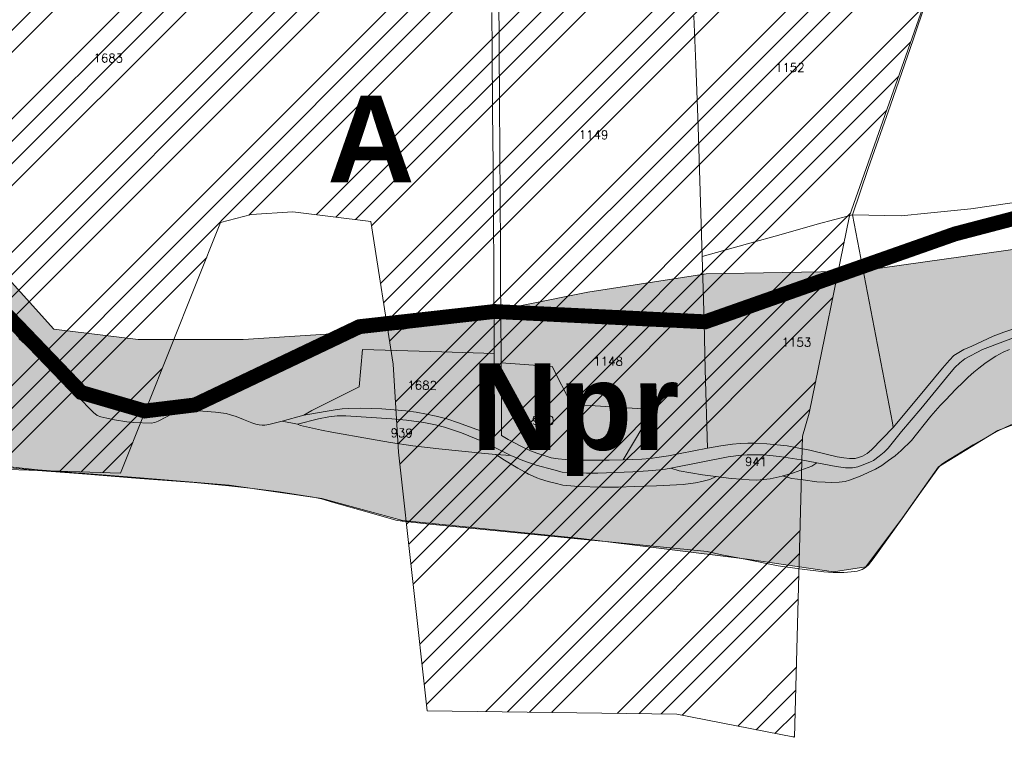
# Model space of a CAD drawing. Header units: metres. Extents: x 578835 to 593571, y 248557 to 255108.
# Tile 50 of 251: x 582395 to 582793, y 248723 to 249013. Entities that reach past the tile are written whole.
import ezdxf

# ---------------------------------------------------------------- set-up
doc = ezdxf.new("R2010")
doc.units = ezdxf.units.M
doc.linetypes.add('CACHEX2', pattern=[0.75, 0.5, -0.25])
doc.linetypes.add('SOLID_LINE', pattern=[0])
for name, color, linetype, lineweight in [('Cad-HYDROGRAPHI_COURS_D_EAU28', 5, 'SOLID_LINE', 0), ('Cad-PARCELLAIRE_PARCELLE1', 250, 'SOLID_LINE', 0), ('Cad-RESEAU_ROUT_LIMITE_DE_VOIE_P23', 8, 'SOLID_LINE', 0), ('Cad-TOPONYMIE_NUMERO_DE_PARCELL182', 250, 'SOLID_LINE', 0), ('PLU', 7, 'CACHEX2', 5), ('PPRI global - contour', 152, 'Continuous', 5), ('PPRI global - hachures', 152, 'Continuous', 5), ('PPRIF - contour', 10, 'Continuous', 9)]:
    doc.layers.add(name, color=color, linetype=linetype, lineweight=lineweight)
doc.layers.add('PLU nom', color=7, linetype='Continuous')
doc.styles.get("Standard").update_dxf_attribs({"font": 'arialbd_0.ttf', "height": 50})
doc.styles.add('TEXTSTYLE_45_11', font='txt.shx', dxfattribs={"oblique": 50})

msp = doc.modelspace()

# ---------------------------------------------------------------- hatches: boundary and pattern name
at = {"layer": 'PPRI global - hachures', "ltscale": 0.4}
h = msp.add_hatch(dxfattribs=at)
h.set_pattern_fill('ANSI36', color=256, scale=2, style=0)
h.paths.add_polyline_path([(582226.48, 249330.93), (582240.31, 249335.18), (582271.16, 249205.47), (582295.62, 249110.84), (582307.32, 249042.79), (582332.85, 248993.88), (582367.95, 248932.21), (582408.37, 248887.56), (582442.41, 248883.31), (582484.96, 248883.31), (582549.84, 248887.56), (582624.3, 248902.44), (582672.16, 248909.89), (582733.86, 248910.95), (582801.93, 248920.52), (582863.62, 248941.78), (582906.17, 248968.36), (582983.82, 249036.41), (583026.37, 249086.38), (583052.96, 249111.9), (583068.91, 249136.36), (583110.57, 249166.24), (583157.38, 249180.06), (583178.65, 249202.39), (583219.07, 249254.49), (583244.6, 249284.26), (583286.08, 249317.22), (583320.12, 249352.31), (583341.39, 249383.14), (583394.58, 249327.85), (583260.55, 249216.21), (583242.47, 249213.02), (583236.09, 249206.65), (583236.09, 249198.14), (583197.8, 249158.8), (583191.41, 249146.04), (583190.35, 249130.09), (583092.49, 249077.99), (583057.39, 249045.03), (583025.48, 249017.39), (583009.53, 248992.94), (582997.66, 248979.77), (582976.39, 248969.14), (582966.81, 248963.83), (582966.81, 248953.19), (582980.64, 248925.55), (582987.02, 248901.1), (582986.21, 248893.03), (582976.2, 248880.84), (582962.04, 248866.06), (582941.46, 248866.29), (582884.95, 248868.83), (582853.7, 248867.43), (582826.13, 248860.22), (582790.01, 248846.54), (582766.07, 248831.9), (582751.46, 248811.27), (582736.63, 248791.46), (582723.53, 248789.48), (582688.61, 248794.66), (582621.52, 248802.93), (582549.31, 248810.21), (582516.67, 248819.16), (582479.25, 248824.54), (582443.22, 248827.45), (582401.96, 248830.71), (582365.44, 248834.62), (582338.73, 248841.31), (582334.77, 248855.08), (582334.7, 248861.95), (582338.55, 248879.8), (582329.72, 248899.69), (582310, 248930.15), (582275.34, 248998.73), (582253.91, 249033.96), (582244.46, 249051.11), (582241.37, 249061.64), (582245.06, 249090.18), (582241.37, 249140.98), (582229.44, 249222.96), (582211.27, 249310.47), (582206.83, 249329.49)])
at = {"layer": 'PPRIF - contour', "lineweight": 15}
h = msp.add_hatch(dxfattribs=at)
h.set_pattern_fill('ANSI34', color=30, scale=2, style=0)
h.paths.add_polyline_path([(583168.56, 249236.59), (583178.02, 249273.37), (583184.15, 249314.36), (583186.86, 249348.54), (583183.82, 249412.65), (583188.31, 249497.75), (583209.56, 249638.59), (583209.57, 249654.16), (583202.87, 249764.69), (583181.22, 249772.54), (583212.18, 249841.81), (583235.33, 249974.64), (583193.51, 249985.09), (583186.04, 250045.54), (583188.28, 250067.18), (583195.8, 250078.07), (583245.78, 250078.37), (583251.01, 250132.85), (583194.25, 250138.82), (583209.94, 250168.32), (583209.19, 250188.47), (583208.21, 250203.8), (583217.43, 250267.61), (583213.64, 250277.41), (583256.98, 250284.74), (583262.34, 250350.34), (583266.18, 250436.39), (583274.5, 250436.7), (583214.43, 250499.33), (583184.56, 250537.39), (583218.91, 250547.09), (583241.07, 250552.07), (583269.68, 250547.09), (583271.18, 250569.48), (583274.91, 250580.67), (583286.48, 250597.77), (583293.66, 250716.62), (583278.73, 250731.44), (583193.67, 250750.25), (583156.78, 250759.28), (583135.71, 250831.5), (583141.39, 250856.49), (583145.69, 250864.01), (583161.1, 250891.6), (583169.34, 250905.21), (583172.57, 250920.26), (583171.49, 250936.38), (583169.31, 250950.6), (583181.85, 251003.26), (583206.95, 251084.03), (583216.62, 251114.12), (583232.39, 251161.77), (583245.29, 251209.41), (583234.54, 251210.94), (583234.1, 251288.09), (583244.66, 251288.39), (583237.9, 251328.73), (583229.54, 251356.01), (583200.13, 251357.42), (583190.46, 251371.39), (583189.74, 251379.63), (583190.1, 251406.14), (583244.22, 251415.82), (583256.04, 251419.04), (583270.74, 251430.86), (583295.47, 251440.89), (583325.21, 251451.64), (583340.94, 251464.43), (583366, 251457.91), (583398.59, 251444.88), (583422.15, 251436.37), (583417.63, 251462.92), (583418.14, 251495.99), (583409.11, 251546.1), (583400.09, 251585.18), (583359.99, 251579.17), (583344.95, 251609.23), (583333.92, 251624.76), (583325.9, 251633.28), (583319.39, 251648.31), (583296.33, 251649.31), (583292.32, 251666.85), (583282.01, 251764.42), (583240.65, 251790.03), (583212.78, 251805.76), (583221.32, 251831.82), (583251.44, 251830.48), (583273.02, 251828.23), (583262.67, 251903.93), (583199.69, 251895.44), (583192.95, 251945.32), (583256.33, 251954.31), (583243.74, 252050.47), (583214.52, 252068.27), (583208.68, 252073.66), (583201.93, 252137.92), (583178.11, 252135.22), (583183.95, 252176.12), (583226.69, 252181.65), (583216.8, 252253.1), (583210.96, 252307.92), (583193.36, 252422.33), (583178.97, 252519.84), (583167.73, 252607.66), (583178.52, 252614.4), (583188.29, 252625.39), (583184.93, 252642.05), (583192.13, 252639.75), (583210.89, 252641.9), (583205.05, 252676.95), (583200.1, 252708.47), (583205.05, 252708.02), (583194.96, 252797.38), (583191.02, 252799.28), (583173.51, 252800.6), (583168.08, 252797.59), (583165.67, 252793.82), (583165.69, 252787.69), (583073.05, 252815.41), (583065.66, 252814.13), (583065.94, 252812.7), (583046.85, 252808.33), (583047.04, 252816.04), (582997.15, 252812.42), (582995.86, 252782.45), (582980.16, 252787.72), (582949.89, 252804.92), (582947.27, 252800.69), (582935.19, 252777.61), (582924.38, 252768.8), (582917.32, 252760.63), (582910.91, 252748.5), (582903.76, 252736.42), (582880, 252724.86), (582817.58, 252706.15), (582782.59, 252696.37), (582747.69, 252696.56), (582653.19, 252726.32), (582583.51, 252736.7), (582547.53, 252745.89), (582391.95, 252693.83), (582342.71, 252696.56), (582258, 252701.11), (582228.89, 252730.03), (582194.3, 252754.65), (582137.15, 252749.12), (582028.37, 252701.22), (581997.03, 252701.83), (581923.09, 252643.99), (581895.44, 252653.82), (581782.97, 252699.88), (581749.17, 252724.45), (581694.48, 252730.59), (581626.87, 252779.73), (581623.69, 252832.13), (581568.99, 252867.14), (581549.94, 252902.76), (581520.9, 252875.84), (581488.95, 252861.1), (581415.1, 252871.66), (581333.97, 252861.22), (581285.87, 252845.9), (581226.26, 252859.41), (581213.27, 252848.96), (581176.79, 252829.19), (581135.62, 252832.26), (581093.83, 252851.3), (581026.18, 252865.71), (580894.22, 252859.98), (580764.18, 252821.75), (580666.25, 252837.89), (580606.97, 252807.31), (580553.37, 252825.96), (580518.38, 252831.19), (580426.24, 252844.58), (580314.78, 252864.48), (580232.54, 252861.61), (580193.34, 252877.86), (579737.68, 252731.06), (579339.29, 252594.91), (579467.34, 252529.95), (579492.26, 252526.53), (579537.88, 252506.87), (579628.29, 252501.98), (579673.34, 252488.27), (579756.55, 252421.24), (579801.62, 252412.32), (579849.52, 252376.66), (579890.09, 252373.24), (579954.11, 252362.98), (580003.08, 252331.22), (580020.69, 252319.86), (580037.79, 252307.65), (580048.55, 252295.44), (580067.12, 252269.55), (580095.49, 252178.46), (580127.66, 252086.63), (580157.22, 252011.67), (580209.32, 251928.46), (580208.41, 251858.24), (580196.24, 251818.11), (580206.29, 251790.3), (580227.07, 251716.54), (580274.53, 251673.98), (580324.82, 251599.61), (580345.2, 251567.99), (580352.27, 251548.44), (580380.56, 251474.57), (580498.13, 251465.11), (580632.34, 251425.65), (580688.87, 251403.81), (580903, 251328.66), (581057.22, 251304.45), (581128.89, 251277.45), (581306.24, 251176.53), (581363.6, 251156.15), (581418.4, 251079.72), (581465.72, 250967.17), (581546.02, 250830.88), (581604.72, 250760.44), (581621.29, 250710.76), (581635.31, 250677.64), (581677.37, 250643.25), (581761.5, 250538.8), (581878.03, 250481.58), (581978.36, 250416.05), (582083.64, 250336.15), (582132.06, 250252.96), (582193.12, 250147.32), (582211.34, 250118.18), (582217.79, 250080.35), (582244.22, 249930.09), (582252.92, 249788.8), (582279.87, 249720.73), (582264.14, 249693.23), (582229.1, 249576.98), (582243.69, 249504.21), (582236.53, 249458.37), (582233.12, 249417.21), (582207.89, 249404.14), (582210.7, 249314.66), (582282.52, 249136.36), (582365.79, 249069.63), (582329.51, 248868.66), (582370.33, 248802.93), (582389.99, 248830.88), (582435.35, 248829.37), (582475.81, 248930.64), (582488.18, 248933.83), (582505.04, 248934.94), (582536.56, 248931.03), (582545.58, 248873.46), (582547.73, 248837.81), (582559.27, 248733.3), (582660.26, 248731.96), (582707.75, 248722.61), (582711.09, 248844.25), (582713.77, 248853.61), (582730.11, 248933.31), (582770.57, 249048.63), (582781.22, 249070.77), (582782.86, 249074.05), (582786.69, 249073.51), (582794.34, 249066.4), (582795.98, 249060.39), (582802, 249037.44), (582837.54, 249029.24), (582847.92, 249019.4), (582859.41, 249022.68), (582870.89, 249021.59), (582882.91, 249029.79), (582897.68, 249024.87), (582894.41, 249004.61), (582898.78, 248991.5), (582903.16, 248984.94), (582914.71, 248986.01), (582980.86, 249040.12), (583036.72, 249107.47), (583089.79, 249152.85), (583096.96, 249144.66), (583169.29, 249123.72), (583150.9, 249178.85), (583158.77, 249200.15)])

# ---------------------------------------------------------------- linework, layer by layer
at = {"layer": 'Cad-HYDROGRAPHI_COURS_D_EAU28'}
for points in [[(582800.46, 248889.05), (582792.43, 248886.37), (582788.12, 248884.67), (582779.55, 248880.73), (582776.29, 248879.34), (582774.23, 248878.17), (582772.28, 248876.88), (582770.45, 248875.06), (582767.67, 248871.82), (582757.93, 248860.09), (582747.73, 248847.86), (582738.92, 248838.77), (582737.15, 248837.29), (582735.34, 248836.24), (582733.66, 248835.66), (582732.28, 248835.32), (582730.07, 248835.25), (582727.73, 248835.5), (582725.05, 248835.95), (582721.19, 248836.85), (582713.95, 248838.59), (582708.83, 248839.62), (582704.81, 248840.39), (582696.66, 248841.16), (582691.85, 248841.54), (582688.89, 248841.51), (582685.84, 248841.38), (582682.74, 248841.01), (582678.01, 248840.39), (582672.64, 248839.5), (582661.62, 248837.24), (582656.83, 248836.29), (582653.16, 248835.76), (582649.48, 248835.33), (582646.13, 248835.06), (582638.49, 248834.75), (582632.88, 248834.63), (582626.87, 248834.57), (582622.33, 248834.64), (582618.37, 248834.64), (582615.06, 248834.81), (582612.31, 248835.14), (582609.47, 248835.57), (582606.59, 248836.45), (582603.63, 248837.43), (582601.15, 248838.44), (582596.85, 248840.43), (582592.11, 248842.94), (582589.42, 248844.6), (582589.33, 248858.53), (582589.2, 248873.9), (582589.09, 248894.07), (582589.01, 248905.99), (582588.98, 248921.26), (582588.84, 248939.75), (582588.7, 248960.25), (582588.53, 248978.07), (582588.44, 249003.03), (582588.29, 249021.53)], [(582585.49, 249015.49), (582585.59, 249000.45), (582585.64, 248992.99), (582585.69, 248983.4), (582585.78, 248975.39), (582585.99, 248954.12), (582586.14, 248932.5), (582586.23, 248911.55), (582586.42, 248877.68), (582586.52, 248844.69), (582578.98, 248847.19), (582572, 248849.73), (582567.26, 248851.24), (582562.88, 248852.42), (582559.01, 248853.22), (582554.83, 248853.99), (582550.65, 248854.53), (582545.93, 248854.92), (582540.93, 248855.39), (582536.89, 248855.5), (582532.18, 248855.56), (582527.4, 248855.49), (582524.94, 248855.29), (582522.09, 248854.94), (582518.11, 248854.27), (582512.74, 248853.27), (582509.49, 248852.78), (582500.7, 248850.37), (582500.7, 248850.37), (582500.7, 248850.37), (582506.82, 248849.21), (582515.39, 248851.26), (582519.52, 248852.16), (582522.87, 248852.55), (582526.41, 248852.52), (582545.07, 248851.27), (582550.89, 248850.76), (582557.9, 248849.79), (582562.67, 248848.84), (582566.3, 248847.92), (582573.24, 248845.71), (582581.45, 248842.27), (582584.54, 248840.86), (582593.14, 248836.45), (582598.01, 248834.51), (582603.36, 248832.61), (582610.54, 248830.65), (582613.9, 248829.81), (582616.4, 248829.58), (582618.89, 248829.45), (582623.68, 248829.4), (582628.37, 248829.34), (582642.44, 248829.85), (582648.59, 248830.24), (582653.33, 248830.76), (582655.63, 248830.94), (582657.81, 248831.35), (582670.71, 248833.98), (582681.02, 248835.96), (582686.24, 248836.62), (582688.62, 248836.7), (582691.34, 248836.82), (582695.22, 248836.8), (582701.78, 248836.13), (582710.56, 248834.74), (582716.85, 248833.48), (582724.64, 248832.01), (582728.48, 248831.44), (582731.28, 248831.57), (582733.38, 248831.96), (582735.63, 248832.7), (582738.59, 248833.96), (582739.7, 248834.49), (582742.02, 248836.25), (582744.03, 248837.86), (582745.63, 248839.44), (582751.09, 248846.15), (582758.82, 248855.37), (582770.42, 248869.49), (582772.68, 248872.01), (582774.59, 248873.95), (582776.68, 248875.59), (582783.88, 248879.3), (582792.03, 248882.44), (582801.7, 248886.03)], [(582801.7, 248886.03), (582792.03, 248882.44), (582783.88, 248879.3), (582776.68, 248875.59), (582774.59, 248873.95), (582772.68, 248872.01), (582770.42, 248869.49), (582758.82, 248855.37), (582751.09, 248846.15), (582745.63, 248839.44), (582744.03, 248837.86), (582742.02, 248836.25), (582739.7, 248834.49), (582738.59, 248833.96), (582735.63, 248832.7), (582733.38, 248831.96), (582731.28, 248831.57), (582728.48, 248831.44), (582724.64, 248832.01), (582716.85, 248833.48), (582714.81, 248832.19), (582707.45, 248829.46), (582702.86, 248828.19), (582698.01, 248827.01), (582695.3, 248826.78), (582692.44, 248826.55), (582689.55, 248826.64), (582686.39, 248826.93), (582682.15, 248827.25), (582676.07, 248827.96), (582670.66, 248828.63), (582661.21, 248830.29), (582657.81, 248831.35), (582655.63, 248830.94), (582653.33, 248830.76), (582648.59, 248830.24), (582642.44, 248829.85), (582628.37, 248829.34), (582623.68, 248829.4), (582618.89, 248829.45), (582616.4, 248829.58), (582613.9, 248829.81), (582610.54, 248830.65), (582603.36, 248832.61), (582598.01, 248834.51), (582593.14, 248836.45), (582587.08, 248836.94), (582582.6, 248837.35), (582563.97, 248839.25), (582553.48, 248840.38), (582544.55, 248841.76), (582536.02, 248843.17), (582520.7, 248845.9), (582516.59, 248846.79), (582508.1, 248848.65), (582506.82, 248849.21), (582500.7, 248850.37), (582500.7, 248850.37), (582500.7, 248850.37), (582495.29, 248849.03), (582493.74, 248848.79), (582492.58, 248848.8), (582491.34, 248848.93), (582490, 248849.15), (582488.39, 248849.68), (582485.06, 248851.08), (582482.15, 248852.29), (582479.86, 248852.98), (582478.01, 248853.5), (582475.92, 248853.77), (582473.68, 248854.03), (582468.61, 248854.39), (582461.14, 248855.1), (582458.22, 248854.41), (582453.87, 248852.16), (582450.55, 248850.43), (582449.2, 248849.87), (582447.66, 248849.52), (582440.54, 248849.82), (582437.88, 248850.16), (582432.86, 248850.96), (582429.84, 248851.6), (582427.41, 248852.07), (582425.96, 248852.62), (582424.38, 248853.83), (582417.87, 248860.65), (582411.17, 248867.89), (582408.18, 248871.09), (582406.21, 248872.94), (582400.49, 248878.26), (582394.26, 248883.76)], [(582387.87, 248831.73), (582401.83, 248830.44), (582418.34, 248829.24), (582443.09, 248827.18), (582465.16, 248825.57), (582479.12, 248824.28), (582487.61, 248823.31), (582499.45, 248821.84), (582513.16, 248819.64), (582516.59, 248818.92), (582521.49, 248817.55), (582535.86, 248813.39), (582546.67, 248810.39), (582549.18, 248809.93), (582559.07, 248808.86), (582582.12, 248806.54), (582601.24, 248804.68), (582621.44, 248802.68), (582636.91, 248801.18), (582652.13, 248799.67), (582672.49, 248797.68), (582678.38, 248796.39), (582688.52, 248794.45), (582701.18, 248791.93), (582709.78, 248790.64), (582719.69, 248789.47), (582723.42, 248789.22), (582727.71, 248789.24), (582730.74, 248789.49), (582733.19, 248789.81), (582735.2, 248790.42), (582736.53, 248791.2), (582737.76, 248792.31), (582739.63, 248794.69), (582751.38, 248811.05), (582758.53, 248821.13), (582765.99, 248831.66), (582767.28, 248832.89), (582768.62, 248833.78), (582780.07, 248840.86), (582789.92, 248846.26), (582795.55, 248849.07)]]:
    msp.add_lwpolyline(points, dxfattribs=at)
at = {"layer": 'Cad-PARCELLAIRE_PARCELLE1'}
for points in [[(582795.95, 249064.9), (582790.84, 249069.83), (582787.58, 249072.45), (582786.53, 249073.04), (582785.37, 249073.17), (582783.67, 249072.8), (582780.42, 249071.3), (582779.39, 249070.66), (582778.56, 249069.81), (582773.23, 249054.65), (582771.51, 249049.49), (582766.56, 249035.7), (582760.96, 249019.74), (582755.8, 249004.49), (582746.61, 248978.08), (582737.62, 248952.48), (582731.25, 248933.77), (582750.92, 248933.41), (582761.55, 248934.4), (582779.13, 248936.2), (582802.27, 248939.58)], [(582667.17, 249014.05), (582667.89, 248994.6), (582668.83, 248969.49), (582670.49, 248916.9), (582670.83, 248903.78), (582671.3, 248890.22), (582645.32, 248891.28), (582589.09, 248894.07), (582589.01, 248905.99), (582588.98, 248921.26), (582588.84, 248939.75), (582588.7, 248960.25), (582588.53, 248978.07), (582588.44, 249003.03), (582588.29, 249021.53)], [(582667.17, 249014.05), (582667.89, 248994.6), (582668.83, 248969.49), (582670.49, 248916.9), (582688.86, 248922), (582702.4, 248925.8), (582716.98, 248929.92), (582731.25, 248933.77), (582737.62, 248952.48), (582746.61, 248978.08), (582755.8, 249004.49), (582760.96, 249019.74)], [(582585.49, 249015.49), (582585.59, 249000.45), (582585.64, 248992.99), (582585.69, 248983.4), (582585.78, 248975.39), (582585.99, 248954.12), (582586.14, 248932.5), (582586.23, 248911.55), (582586.42, 248877.68), (582565.17, 248878.37), (582533.17, 248879.38), (582531.79, 248864.22), (582512.62, 248854.71), (582509.49, 248852.78), (582509.49, 248852.78), (582509.49, 248852.78), (582500.7, 248850.37), (582495.29, 248849.03), (582493.74, 248848.79), (582492.58, 248848.8), (582491.34, 248848.93), (582490, 248849.15), (582488.39, 248849.68), (582485.06, 248851.08), (582482.15, 248852.29), (582479.86, 248852.98), (582478.01, 248853.5), (582475.92, 248853.77), (582473.68, 248854.03), (582468.61, 248854.39), (582461.14, 248855.1), (582458.22, 248854.41), (582453.87, 248852.16), (582450.55, 248850.43), (582449.2, 248849.87), (582447.66, 248849.52), (582440.54, 248849.82), (582437.88, 248850.16), (582432.86, 248850.96), (582429.84, 248851.6), (582427.41, 248852.07), (582425.96, 248852.62), (582424.38, 248853.83), (582417.87, 248860.65), (582411.17, 248867.89), (582408.18, 248871.09), (582406.21, 248872.94), (582400.49, 248878.26), (582394.26, 248883.76)], [(582802.27, 248939.58), (582779.13, 248936.2), (582761.55, 248934.4), (582750.92, 248933.41), (582731.25, 248933.77), (582747.41, 248849.73), (582747.73, 248847.86), (582757.93, 248860.09), (582767.67, 248871.82), (582770.45, 248875.06), (582772.28, 248876.88), (582774.23, 248878.17), (582776.29, 248879.34), (582779.55, 248880.73), (582788.12, 248884.67), (582792.43, 248886.37), (582800.46, 248889.05)]]:
    msp.add_lwpolyline(points, dxfattribs=at)
for points in [[(582670.49, 248916.9), (582670.83, 248903.78), (582671.3, 248890.22), (582671.73, 248871.19), (582672.64, 248839.5), (582678.01, 248840.39), (582682.74, 248841.01), (582685.84, 248841.38), (582688.89, 248841.51), (582691.85, 248841.54), (582696.66, 248841.16), (582704.81, 248840.39), (582708.83, 248839.62), (582713.95, 248838.59), (582721.19, 248836.85), (582725.05, 248835.95), (582727.73, 248835.5), (582730.07, 248835.25), (582732.28, 248835.32), (582733.66, 248835.66), (582735.34, 248836.24), (582737.15, 248837.29), (582738.92, 248838.77), (582747.73, 248847.86), (582747.41, 248849.73), (582731.25, 248933.77), (582716.98, 248929.92), (582702.4, 248925.8), (582688.86, 248922), (582670.49, 248916.9), (582670.49, 248916.9)], [(582672.64, 248839.5), (582661.62, 248837.24), (582656.83, 248836.29), (582653.16, 248835.76), (582649.48, 248835.33), (582646.13, 248835.06), (582638.49, 248834.75), (582650.73, 248855.06), (582620.87, 248857.03), (582617.46, 248857.42), (582609.85, 248872.5), (582589.2, 248873.9), (582589.09, 248894.07), (582645.32, 248891.28), (582671.3, 248890.22), (582671.73, 248871.19), (582672.64, 248839.5), (582672.64, 248839.5)], [(582586.42, 248877.68), (582565.17, 248878.37), (582533.17, 248879.38), (582531.79, 248864.22), (582512.62, 248854.71), (582509.49, 248852.78), (582512.74, 248853.27), (582518.11, 248854.27), (582522.09, 248854.94), (582524.94, 248855.29), (582527.4, 248855.49), (582532.18, 248855.56), (582536.89, 248855.5), (582540.93, 248855.39), (582545.93, 248854.92), (582550.65, 248854.53), (582554.83, 248853.99), (582559.01, 248853.22), (582562.88, 248852.42), (582567.26, 248851.24), (582572, 248849.73), (582578.98, 248847.19), (582586.52, 248844.69), (582586.42, 248877.68), (582586.42, 248877.68)], [(582589.2, 248873.9), (582609.85, 248872.5), (582617.46, 248857.42), (582620.87, 248857.03), (582650.73, 248855.06), (582638.49, 248834.75), (582632.88, 248834.63), (582626.87, 248834.57), (582622.33, 248834.64), (582618.37, 248834.64), (582615.06, 248834.81), (582612.31, 248835.14), (582609.47, 248835.57), (582606.59, 248836.45), (582603.63, 248837.43), (582601.15, 248838.44), (582596.85, 248840.43), (582592.11, 248842.94), (582589.42, 248844.6), (582589.33, 248858.53), (582589.2, 248873.9), (582589.2, 248873.9)], [(582522.87, 248852.55), (582519.52, 248852.16), (582515.39, 248851.26), (582506.82, 248849.21), (582508.1, 248848.65), (582516.59, 248846.79), (582520.7, 248845.9), (582536.02, 248843.17), (582544.55, 248841.76), (582553.48, 248840.38), (582563.97, 248839.25), (582582.6, 248837.35), (582587.08, 248836.94), (582593.14, 248836.45), (582584.54, 248840.86), (582581.45, 248842.27), (582573.24, 248845.71), (582566.3, 248847.92), (582562.67, 248848.84), (582557.9, 248849.79), (582550.89, 248850.76), (582545.07, 248851.27), (582526.41, 248852.52), (582522.87, 248852.55), (582522.87, 248852.55)], [(582691.34, 248836.82), (582688.62, 248836.7), (582686.24, 248836.62), (582681.02, 248835.96), (582670.71, 248833.98), (582657.81, 248831.35), (582661.21, 248830.29), (582670.66, 248828.63), (582676.07, 248827.96), (582682.15, 248827.25), (582686.39, 248826.93), (582689.55, 248826.64), (582692.44, 248826.55), (582695.3, 248826.78), (582698.01, 248827.01), (582702.86, 248828.19), (582707.45, 248829.46), (582714.81, 248832.19), (582716.85, 248833.48), (582710.56, 248834.74), (582701.78, 248836.13), (582695.22, 248836.8), (582691.34, 248836.82), (582691.34, 248836.82)]]:
    msp.add_lwpolyline(points, close=True, dxfattribs=at)
at = {"layer": 'Cad-RESEAU_ROUT_LIMITE_DE_VOIE_P23'}
for points in [[(582794.78, 248879.31), (582792.12, 248878.2), (582789.2, 248876.68), (582786.54, 248874.89), (582784.8, 248873.63), (582782.34, 248871.8), (582780.33, 248870.22), (582778.09, 248868.12), (582775.98, 248866.15), (582773.09, 248863.36), (582770.91, 248861.04), (582769.06, 248859.01), (582766.73, 248856.73), (582764.77, 248854.54), (582762.95, 248852.41), (582760.79, 248849.72), (582757.14, 248845.1), (582755.06, 248842.61), (582750.89, 248838.57), (582748.52, 248836.4), (582745.85, 248834.5), (582743.17, 248832.43), (582740.53, 248831), (582734.37, 248828.17), (582729.99, 248826.55), (582728.3, 248825.98), (582725.93, 248825.75), (582722.57, 248825.58), (582720.25, 248825.72), (582716.78, 248825.89), (582711.28, 248826.62), (582706.74, 248827.21), (582702.87, 248828.21)], [(582676.08, 248827.96), (582673.59, 248826.78), (582670.37, 248826.02), (582667.84, 248825.44), (582662.84, 248824.76), (582652.07, 248824.28), (582642.99, 248823.93), (582636.69, 248823.75), (582633.35, 248823.64), (582629.92, 248823.69), (582620.41, 248823.91), (582617.33, 248824.21), (582614.11, 248824.56), (582611.04, 248825.27), (582608.26, 248825.96), (582605.08, 248826.88), (582603.63, 248827.42), (582602.1, 248828.15), (582600.33, 248828.89), (582598.6, 248829.87), (582595.98, 248831.41), (582590.54, 248834.64), (582587.05, 248836.96)]]:
    msp.add_lwpolyline(points, dxfattribs=at)
at = {"layer": 'PLU', "color": 7, "ltscale": 2, "const_width": 6}
msp.add_lwpolyline([(582354.11, 248929.93), (582419.43, 248861.96), (582445.13, 248854.47), (582465.49, 248856.93), (582531.91, 248888.55), (582586.49, 248894.68), (582671.76, 248890.52), (582772.71, 248926.03), (582821.31, 248938.76), (582829.33, 248943.01), (582875.56, 248945.84), (582905.28, 248978.37), (582904.33, 248987.33), (582915.18, 249009.97), (583000.17, 249086.91), (583088.51, 249153), (583092.13, 249164.57), (583311.11, 249383.76), (583341.9, 249393.66), (583363.68, 249423.61), (583400.71, 249474.51), (583414.56, 249504.8)], dxfattribs=at)
at = {"layer": 'PPRI global - contour'}
for points in [[(582367.95, 248932.21), (582408.37, 248887.56), (582442.41, 248883.31), (582484.96, 248883.31), (582549.84, 248887.56), (582624.3, 248902.44), (582672.16, 248909.89), (582733.86, 248910.95), (582801.93, 248920.52), (582863.62, 248941.78), (582906.17, 248968.36), (582983.82, 249036.41), (583026.37, 249086.38), (583052.96, 249111.9), (583068.91, 249136.36), (583110.57, 249166.24), (583157.38, 249180.06), (583178.65, 249202.39), (583219.07, 249254.49), (583244.6, 249284.26)], [(582826.13, 248860.22), (582790.01, 248846.54), (582766.07, 248831.9), (582751.46, 248811.27), (582736.63, 248791.46), (582723.53, 248789.48), (582688.61, 248794.66), (582621.52, 248802.93), (582549.31, 248810.21), (582516.67, 248819.16), (582479.25, 248824.54), (582443.22, 248827.45), (582401.96, 248830.71), (582365.44, 248834.62)]]:
    msp.add_lwpolyline(points, dxfattribs=at).dxf.unprotected_set("ltscale", 0)
at = {"layer": 'PPRIF - contour', "flags": 128}
msp.add_lwpolyline([(582389.99, 248830.88), (582435.35, 248829.37), (582475.81, 248930.64), (582488.18, 248933.83), (582505.04, 248934.94), (582536.56, 248931.03), (582545.58, 248873.46), (582547.73, 248837.81), (582559.27, 248733.3), (582660.26, 248731.96), (582707.75, 248722.61), (582711.09, 248844.25), (582713.77, 248853.61), (582730.11, 248933.31), (582770.57, 249048.63), (582781.22, 249070.77), (582782.86, 249074.05), (582786.69, 249073.51), (582794.34, 249066.4)], dxfattribs=at)

# ---------------------------------------------------------------- texts
at = {"layer": 'Cad-TOPONYMIE_NUMERO_DE_PARCELL182', "style": 'TEXTSTYLE_45_11'}
for s, p in [('1683', (582424.38, 248995.4)), ('1152', (582699.93, 248991.58)), ('1149', (582620.6, 248964.41)), ('1153', (582702.62, 248880.57)), ('1148', (582626.48, 248872.88)), ('1682', (582551.29, 248863.17)), ('940', (582601.67, 248848.97)), ('939', (582544.53, 248843.88)), ('941', (582687.75, 248832.29))]:
    msp.add_text(s, height=3.491, rotation=359.5887, dxfattribs=at).set_placement(p)
at = {"layer": 'PLU nom', "char_height": 35, "width": 1574.9689, "attachment_point": 1}
for s, insert in [('A', (582518.93, 248981.85)), ('Npr', (582577.07, 248873.76))]:
    msp.add_mtext(s, dxfattribs=dict(at, insert=insert))

doc.saveas('drawing.dxf')
